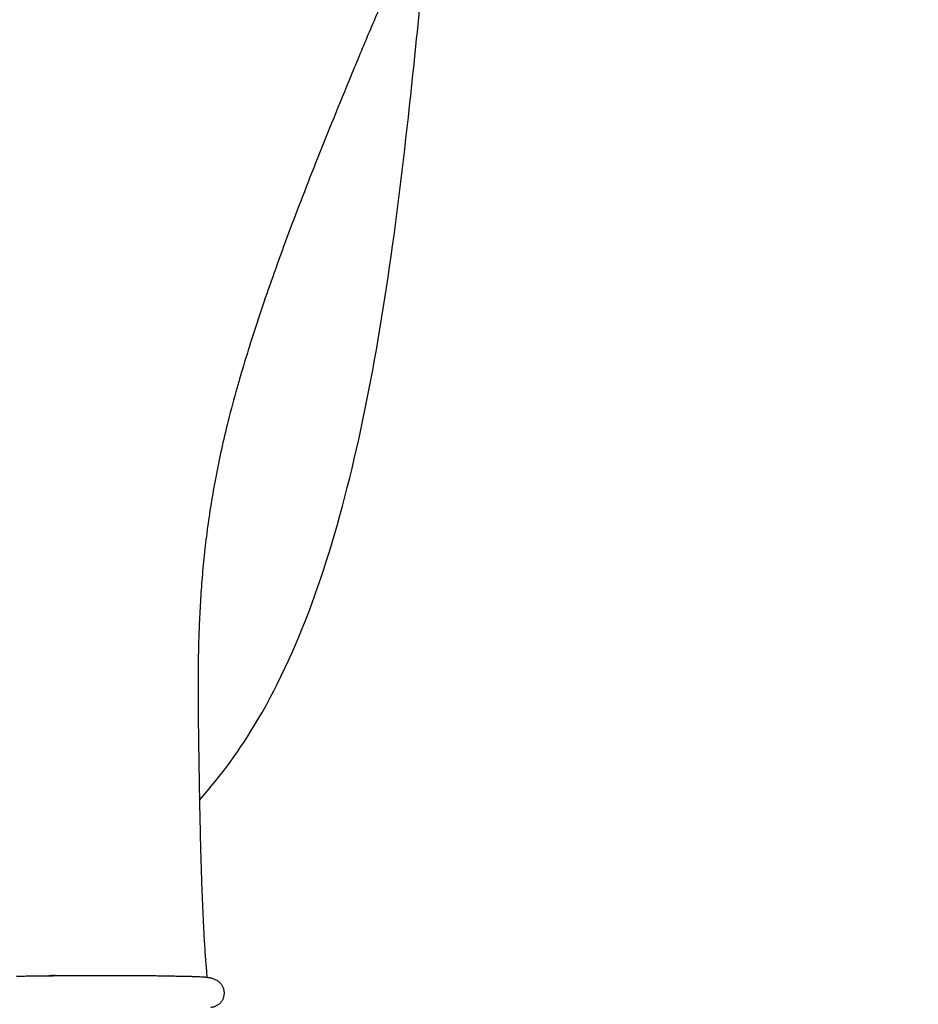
# Model space of a CAD drawing. Header units: millimetres. Extents: x -429 to 783, y -778 to 171.
# Tile 207 of 219: x 401 to 413, y 122 to 134. Entities that reach past the tile are written whole.
import ezdxf

# ---------------------------------------------------------------- set-up
doc = ezdxf.new("R2010")
doc.units = ezdxf.units.MM
doc.layers.get('0').update_dxf_attribs({"true_color": 0x000000})

msp = doc.modelspace()

# ---------------------------------------------------------------- linework, layer by layer
at = {"linetype": 'Continuous', "lineweight": -3}
for points, weights, knots in [([(435.352, 170.7), (435.3, 170.7), (435.249, 170.7), (393.956, 170.7), (389.428, 129.656)], [0.999148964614, 0.999573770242, 1, 0.744866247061, 1], [674.596953, 674.596953, 674.596953, 675.722063, 675.722063, 1349.193905, 1349.193905, 1349.193905]), ([(403.295, 121.874), (403.508, 121.855), (403.518, 121.68), (403.527, 121.505), (403.344, 121.477)], [0.997366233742, 0.707106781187, 0.707106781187, 0.707106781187, 0.998131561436], [220.6678313, 220.6678313, 220.6678313, 220.9818136, 220.9818136, 221.2947927, 221.2947927, 221.2947927])]:
    msp.add_rational_spline(points, weights, degree=2, knots=knots, dxfattribs=at)
for points, degree, knots in [([(408.297, 139.894), (408.21, 139.761), (408.124, 139.627), (407.757, 139.043), (407.49, 138.586), (407.114, 137.895), (406.994, 137.668), (406.652, 137), (406.439, 136.557), (406.184, 136.002), (406.135, 135.894), (406.038, 135.68), (405.99, 135.572), (405.897, 135.361), (405.852, 135.257), (405.761, 135.049), (405.717, 134.945), (405.629, 134.741), (405.587, 134.641), (405.502, 134.44), (405.46, 134.34), (405.417, 134.24)], 3, [28.747238, 28.747238, 28.747238, 28.747238, 33.524154, 33.524154, 49.421824, 49.421824, 57.11502, 57.11502, 71.925809, 71.925809, 75.454847, 75.454847, 78.983931, 78.983931, 82.385341, 82.385341, 85.786777, 85.786777, 89.048344, 89.048344, 92.309922, 92.309922, 92.309922, 92.309922]), ([(403.962, 125.246), (404.249, 125.732), (404.74, 126.826), (405.277, 128.75), (405.661, 130.876), (405.969, 133.354), (406.133, 135.117), (406.228, 136.098)], 3, [0, 0, 0, 0, 0.125, 0.25, 0.375, 0.5, 0.6634355, 0.6634355, 0.6634355, 0.6634355]), ([(405.417, 134.24), (405.337, 134.049), (405.257, 133.857), (405.102, 133.483), (405.027, 133.3), (404.882, 132.942), (404.811, 132.767), (404.675, 132.425), (404.61, 132.257), (404.483, 131.93), (404.422, 131.77), (404.305, 131.456), (404.249, 131.303), (404.141, 131.002), (404.09, 130.855), (403.991, 130.567), (403.944, 130.425), (403.855, 130.148), (403.813, 130.011), (403.738, 129.762), (403.705, 129.649), (403.633, 129.391), (403.595, 129.246), (403.529, 128.978), (403.5, 128.855), (403.473, 128.732)], 3, [92.309922, 92.309922, 92.309922, 92.309922, 98.53581, 98.53581, 104.47, 104.47, 110.125907, 110.125907, 115.517124, 115.517124, 120.657474, 120.657474, 125.561075, 125.561075, 130.24241, 130.24241, 134.713628, 134.713628, 138.993368, 138.993368, 142.532073, 142.532073, 147.043762, 147.043762, 150.84887, 150.84887, 150.84887, 150.84887]), ([(403.473, 128.732), (403.447, 128.613), (403.423, 128.493), (403.379, 128.257), (403.359, 128.141), (403.323, 127.911), (403.307, 127.798), (403.278, 127.573), (403.265, 127.462), (403.243, 127.242), (403.233, 127.134), (403.216, 126.918), (403.209, 126.811), (403.198, 126.598), (403.193, 126.493), (403.186, 126.287), (403.183, 126.186), (403.181, 126.082), (403.181, 126.078), (403.179, 125.971), (403.178, 125.868), (403.178, 125.662), (403.178, 125.559), (403.179, 125.354), (403.18, 125.251), (403.183, 125.046), (403.184, 124.944), (403.186, 124.841)], 3, [150.84887, 150.84887, 150.84887, 150.84887, 154.527761, 154.527761, 158.097321, 158.097321, 161.571674, 161.571674, 164.964101, 164.964101, 168.287043, 168.287043, 171.552148, 171.552148, 174.770328, 174.770328, 177.8402, 177.8402, 177.950248, 177.950248, 181.103366, 181.103366, 184.238852, 184.238852, 187.365492, 187.365492, 190.491813, 190.491813, 190.491813, 190.491813]), ([(403.186, 124.841), (403.186, 124.79), (403.187, 124.738), (403.19, 124.584), (403.191, 124.482), (403.194, 124.328), (403.195, 124.277), (403.198, 124.125), (403.2, 124.023), (403.203, 123.872), (403.204, 123.822), (403.206, 123.759), (403.206, 123.746), (403.208, 123.643), (403.211, 123.557), (403.214, 123.428), (403.216, 123.38), (403.22, 123.238), (403.223, 123.144), (403.226, 123.05), (403.23, 122.96), (403.233, 122.87), (403.239, 122.736), (403.241, 122.693), (403.245, 122.607), (403.247, 122.565), (403.251, 122.485), (403.253, 122.444), (403.258, 122.361), (403.261, 122.321), (403.266, 122.244), (403.268, 122.206), (403.273, 122.131), (403.276, 122.095), (403.284, 121.997), (403.289, 121.935), (403.295, 121.874)], 3, [190.491813, 190.491813, 190.491813, 190.491813, 192.009922, 192.009922, 195.040059, 195.040059, 196.546968, 196.546968, 199.528787, 199.528787, 200.998681, 200.998681, 201.377703, 201.377703, 204.020282, 204.020282, 205.592071, 205.592071, 208.643489, 208.643489, 208.643489, 211.622397, 211.622397, 213.050333, 213.050333, 214.437907, 214.437907, 215.684843, 215.684843, 216.807792, 216.807792, 217.888729, 217.888729, 218.925308, 218.925308, 220.667831, 220.667831, 220.667831, 220.667831]), ([(401.055, 121.893), (401.082, 121.893), (401.11, 121.894), (401.137, 121.894), (401.137, 121.894), (401.137, 121.894), (401.137, 121.894)], 3, [126.125321, 126.125321, 126.125321, 126.125321, 131.257363, 131.257363, 131.257363, 131.274788, 131.274788, 131.274788, 131.274788]), ([(401.306, 121.895), (401.299, 121.895), (401.291, 121.895), (401.286, 121.895), (401.281, 121.895), (401.276, 121.895), (401.27, 121.895), (401.265, 121.895), (401.26, 121.895), (401.255, 121.895), (401.25, 121.894), (401.244, 121.894), (401.239, 121.894), (401.233, 121.894), (401.226, 121.894)], 2, [970.954604, 970.954604, 970.954604, 972.244898, 972.244898, 974.825488, 974.825488, 977.406077, 977.406077, 979.986666, 979.986666, 982.567256, 982.567256, 985.147845, 985.147845, 986.43814, 986.43814, 986.43814]), ([(402.47, 121.896), (402.47, 121.896), (402.47, 121.896), (402.47, 121.896), (402.484, 121.896), (402.497, 121.896), (402.511, 121.896)], 3, [231.074153, 231.074153, 231.074153, 231.074153, 231.076139, 231.076139, 231.076139, 234.480815, 234.480815, 234.480815, 234.480815]), ([(403.261, 121.878), (403.265, 121.878), (403.269, 121.878), (403.276, 121.877), (403.279, 121.876), (403.282, 121.876)], 3, [302.56648, 302.56648, 302.56648, 302.56648, 304.342895, 304.342895, 306.119339, 306.119339, 306.119339, 306.119339]), ([(403.282, 121.876), (403.285, 121.876), (403.287, 121.875), (403.291, 121.875), (403.292, 121.874), (403.293, 121.874)], 3, [306.119339, 306.119339, 306.119339, 306.119339, 307.699861, 307.699861, 309.280425, 309.280425, 309.280425, 309.280425])]:
    msp.add_open_spline(points, degree=degree, knots=knots, dxfattribs=at)
for points in [[(403.197, 124.193), (403.475, 124.505), (403.732, 124.856), (403.962, 125.246)], [(400.801, 121.889), (400.83, 121.89), (400.858, 121.89), (400.887, 121.89)], [(400.887, 121.89), (400.915, 121.891), (400.943, 121.891), (400.971, 121.892)], [(400.971, 121.892), (400.999, 121.892), (401.027, 121.893), (401.055, 121.893)], [(401.137, 121.894), (401.165, 121.894), (401.192, 121.894), (401.219, 121.894)], [(401.219, 121.894), (401.246, 121.895), (401.273, 121.895), (401.3, 121.895)], [(401.3, 121.895), (401.327, 121.895), (401.354, 121.895), (401.381, 121.896)], [(401.381, 121.896), (401.408, 121.896), (401.435, 121.896), (401.462, 121.896)], [(401.462, 121.896), (401.489, 121.896), (401.516, 121.896), (401.543, 121.896)], [(401.543, 121.896), (401.565, 121.896), (401.586, 121.896), (401.607, 121.896)], [(401.607, 121.896), (401.611, 121.896), (401.614, 121.896), (401.617, 121.896)], [(401.617, 121.896), (401.633, 121.896), (401.649, 121.896), (401.665, 121.896)], [(401.665, 121.896), (401.679, 121.896), (401.693, 121.897), (401.706, 121.897)], [(401.706, 121.897), (401.72, 121.897), (401.734, 121.897), (401.748, 121.897)], [(401.748, 121.897), (401.762, 121.897), (401.776, 121.897), (401.789, 121.897)], [(401.789, 121.897), (401.789, 121.897), (401.79, 121.897), (401.79, 121.897)], [(401.79, 121.897), (401.804, 121.897), (401.818, 121.897), (401.832, 121.897)], [(401.832, 121.897), (401.846, 121.897), (401.86, 121.897), (401.874, 121.897)], [(401.874, 121.897), (401.888, 121.897), (401.903, 121.897), (401.917, 121.897)], [(401.917, 121.897), (401.931, 121.897), (401.945, 121.897), (401.959, 121.897)], [(401.959, 121.897), (401.974, 121.897), (401.988, 121.897), (402.002, 121.897)], [(402.002, 121.897), (402.017, 121.897), (402.031, 121.897), (402.045, 121.897)], [(402.045, 121.897), (402.056, 121.897), (402.067, 121.897), (402.078, 121.897)], [(402.078, 121.897), (402.082, 121.897), (402.085, 121.897), (402.088, 121.897)], [(402.088, 121.897), (402.103, 121.897), (402.117, 121.897), (402.131, 121.897)], [(402.131, 121.897), (402.146, 121.897), (402.16, 121.897), (402.174, 121.897)], [(402.174, 121.897), (402.189, 121.897), (402.203, 121.897), (402.217, 121.897)], [(402.217, 121.897), (402.232, 121.897), (402.246, 121.897), (402.26, 121.897)], [(402.26, 121.897), (402.274, 121.897), (402.288, 121.897), (402.303, 121.897)], [(402.303, 121.897), (402.317, 121.897), (402.331, 121.897), (402.345, 121.897)], [(402.345, 121.897), (402.359, 121.897), (402.373, 121.897), (402.387, 121.897)], [(402.387, 121.897), (402.401, 121.897), (402.415, 121.897), (402.429, 121.896)], [(402.429, 121.896), (402.443, 121.896), (402.456, 121.896), (402.47, 121.896)], [(402.511, 121.896), (402.525, 121.896), (402.538, 121.896), (402.552, 121.896)], [(402.552, 121.896), (402.565, 121.896), (402.578, 121.895), (402.592, 121.895)], [(402.592, 121.895), (402.605, 121.895), (402.618, 121.895), (402.631, 121.895)], [(402.631, 121.895), (402.644, 121.895), (402.657, 121.895), (402.67, 121.894)], [(402.67, 121.894), (402.683, 121.894), (402.696, 121.894), (402.708, 121.894)], [(402.708, 121.894), (402.721, 121.894), (402.733, 121.894), (402.746, 121.893)], [(402.746, 121.893), (402.758, 121.893), (402.771, 121.893), (402.783, 121.893)], [(402.783, 121.893), (402.795, 121.893), (402.807, 121.892), (402.819, 121.892)], [(402.819, 121.892), (402.831, 121.892), (402.842, 121.892), (402.854, 121.891)], [(402.854, 121.891), (402.866, 121.891), (402.877, 121.891), (402.889, 121.89)], [(402.889, 121.89), (402.902, 121.89), (402.914, 121.89), (402.927, 121.89)], [(402.927, 121.89), (402.947, 121.889), (402.966, 121.889), (402.985, 121.889)], [(402.985, 121.889), (403.005, 121.888), (403.025, 121.888), (403.046, 121.887)], [(403.046, 121.887), (403.065, 121.887), (403.083, 121.887), (403.1, 121.886)], [(403.046, 121.887), (403.046, 121.887), (403.046, 121.887), (403.046, 121.887)], [(403.1, 121.886), (403.118, 121.886), (403.135, 121.885), (403.151, 121.885)], [(403.151, 121.885), (403.161, 121.885), (403.172, 121.884), (403.181, 121.884)], [(403.181, 121.884), (403.186, 121.883), (403.19, 121.883), (403.195, 121.883)], [(403.195, 121.883), (403.208, 121.882), (403.221, 121.881), (403.232, 121.881)], [(403.232, 121.881), (403.243, 121.88), (403.253, 121.879), (403.261, 121.878)]]:
    msp.add_open_spline(points, degree=3, dxfattribs=at)
msp.add_rational_spline([(408.745, 87.074), (389.348, 100.825), (389.348, 124.601)], [0.859656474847, 0.823657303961, 1], degree=2, dxfattribs=at)

doc.saveas('drawing.dxf')
